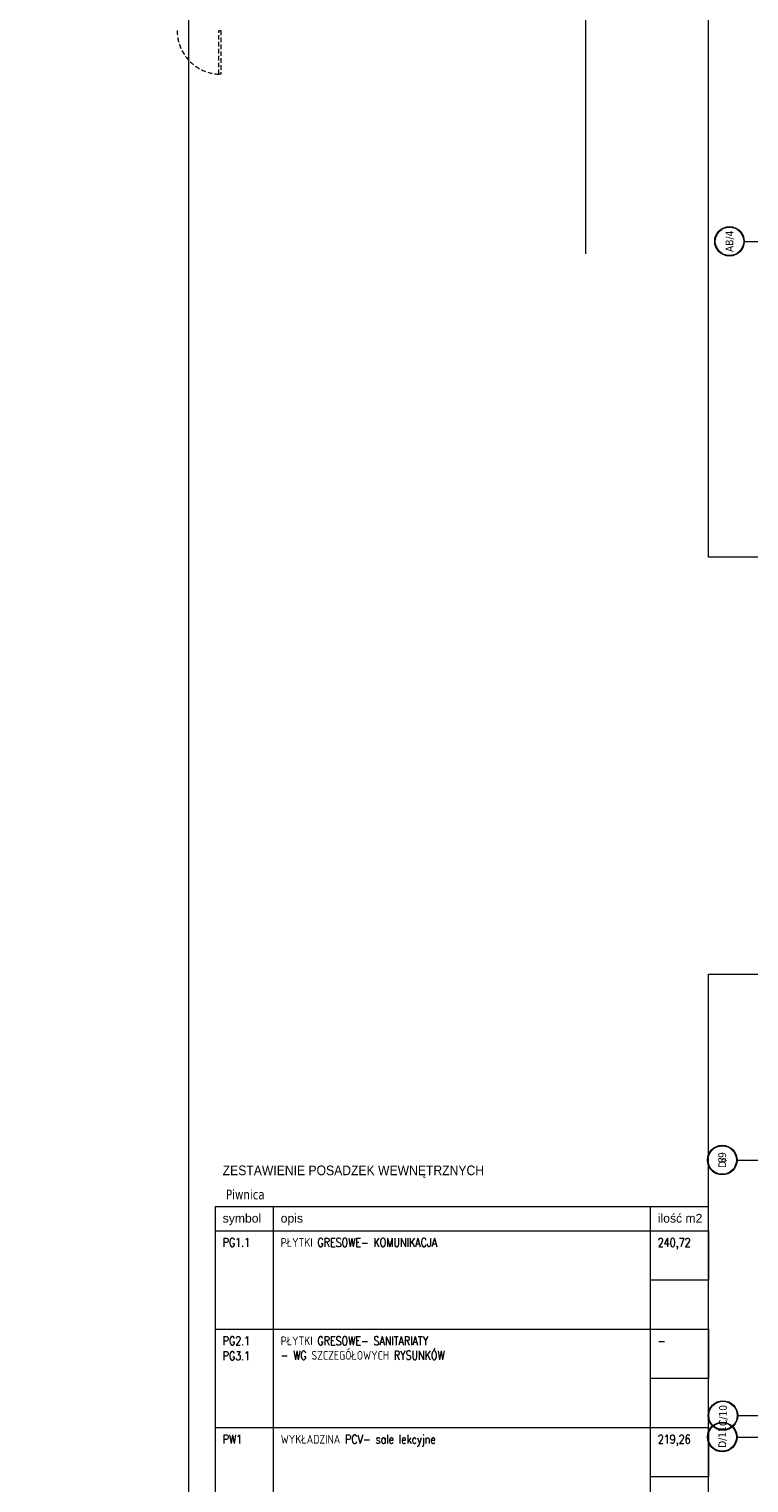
# Model space of a CAD drawing. Header units: millimetres. Extents: x -82287 to 177822, y -399756 to 0.
# Tile 111 of 228: x 47222 to 48711, y -198114 to -195108. Entities that reach past the tile are written whole.
import ezdxf
from ezdxf.enums import TextEntityAlignment as Align

# ---------------------------------------------------------------- set-up
doc = ezdxf.new("R2010")
doc.units = ezdxf.units.MM
doc.header["$MEASUREMENT"] = 0
for name, pattern in [('SUŁOSZOWA - PB 21 03$0$CARKOVANA', [7.5, 5, -2.5]), ('SUŁOSZOWA - PB 21 03$0$DASHDOT', [25.4, 12.7, -6.35, 0, -6.35]), ('SUŁOSZOWA - PB 21 03$0$HIDDEN2', [4.7625, 3.175, -1.5875])]:
    doc.linetypes.add(name, pattern=pattern)
doc.layers.get('DEFPOINTS').update_dxf_attribs({"lineweight": 50})
doc.layers.add('FL_XREF', color=252, linetype='Continuous')
for name, color, linetype, lineweight in [('SUŁOSZOWA - PB 21 03$0$!! 0_Opis_pom', 251, 'Continuous', 0), ('SUŁOSZOWA - PB 21 03$0$!! 0_Osie', 251, 'SUŁOSZOWA - PB 21 03$0$DASHDOT', 0), ('SUŁOSZOWA - PB 21 03$0$!! 1_ widok', 251, 'Continuous', 0), ('SUŁOSZOWA - PB 21 03$0$!! 1_OPIS POM NOWE', 251, 'Continuous', 0), ('SUŁOSZOWA - PB 21 03$0$!! 1_Wyburzenia', 251, 'SUŁOSZOWA - PB 21 03$0$CARKOVANA', 0), ('SUŁOSZOWA - PB 21 03$0$!! 2_LEGENDA', 251, 'Continuous', 0), ('SUŁOSZOWA - PB 21 03$0$0-osie-liniA', 251, 'SUŁOSZOWA - PB 21 03$0$DASHDOT', 0), ('SUŁOSZOWA - PB 21 03$0$0-osie-tx', 251, 'Continuous', 0), ('SUŁOSZOWA - PB 21 03$0$Dimension (ISO)', 251, 'Continuous', 0)]:
    doc.layers.add(name, color=color, linetype=linetype, lineweight=lineweight)
doc.layers.add('SUŁOSZOWA - PB 21 03$0$!! 0_ramki', color=251, linetype='Continuous', lineweight=0, plot=False)
doc.styles.add('SUŁOSZOWA - PB 21 03$0$ARIAL', font='tahoma.ttf')
doc.styles.add('SUŁOSZOWA - PB 21 03$0$Note Text (ISO)', font='tahoma.ttf')
doc.styles.add('SUŁOSZOWA - PB 21 03$0$Standard', font='arial.ttf', dxfattribs={"height": 25})
doc.styles.add('SUŁOSZOWA - PB 21 03$0$TAHOMA', font='tahoma.ttf')
doc.dimstyles.new('SUŁOSZOWA - PB 21 03$0$Default (ISO)', dxfattribs={"dimscale": 5, "dimtxt": 5, "dimasz": 5, "dimexe": 3.175, "dimexo": 0, "dimgap": 0.762, "dimtad": 1, "dimdec": 0, "dimrnd": 1e-08, "dimzin": 0, "dimtxsty": 'SUŁOSZOWA - PB 21 03$0$Note Text (ISO)', "dimcen": 0.09, "dimdle": 10, "dimclrd": 256, "dimclre": 256, "dimclrt": 256, "dimazin": 0, "dimtfac": 0.70104, "dimtmove": 0, "dimatfit": 3, "dimfxl": 1, "dimtolj": 1, "dimtzin": 0, "dimlwd": -1, "dimlwe": -1, "dimarcsym": 0})

# ---------------------------------------------------------------- blocks, each defined once
blk = doc.blocks.new('*U116')
h = blk.add_hatch(color=256)
edge = h.paths.add_edge_path()
edge.add_arc((0, 0), 30.6, 0, 360)
edge = h.paths.add_edge_path(flags=17)
edge.add_arc((0, 0), 29.4, 0, 360)
for radius in [30.6, 29.4]:
    blk.add_circle((0, 0), radius)
at = {"style": 'SUŁOSZOWA - PB 21 03$0$TAHOMA', "flags": 8}
blk.add_attdef('ANSICHTSNUMMER', text='', height=16, dxfattribs=at).set_placement((0, 0), align=Align.MIDDLE_CENTER)
blk = doc.blocks.new('SUŁOSZOWA - PB 21 03$0$BLOK OSI')
at = {"layer": 'SUŁOSZOWA - PB 21 03$0$0-osie-liniA', "ltscale": 5}
for points in [[(48639.3, -195663.1), (55424.3, -195663.1)], [(48624.3, -197562.1), (53810.6, -197562.1)], [(48625.5, -198090.1), (53810.6, -198090.1)], [(48624.3, -198134.6), (52188.5, -198134.6)]]:
    blk.add_lwpolyline(points, dxfattribs=at)
at = {"layer": 'SUŁOSZOWA - PB 21 03$0$0-osie-tx'}
ref = blk.add_blockref('*U116', (48608.7, -195663.1), dxfattribs=dict(at, rotation=270))
ref.add_attrib('ANSICHTSNUMMER', 'AB/4', dxfattribs={"layer": '0', "height": 16, "rotation": 90, "style": 'SUŁOSZOWA - PB 21 03$0$TAHOMA', "flags": 8}).set_placement((48608.7, -195663.1), align=Align.MIDDLE_CENTER)
ref = blk.add_blockref('*U116', (48593.7, -197562.1), dxfattribs=dict(at, rotation=270))
ref.add_attrib('ANSICHTSNUMMER', '8', dxfattribs={"layer": '0', "height": 16, "rotation": 90, "style": 'SUŁOSZOWA - PB 21 03$0$TAHOMA', "flags": 8}).set_placement((48593.7, -197562.1), align=Align.MIDDLE_CENTER)
ref = blk.add_blockref('*U116', (48593.7, -197562.1), dxfattribs=dict(at, rotation=270))
ref.add_attrib('ANSICHTSNUMMER', 'D/9', dxfattribs={"layer": '0', "height": 16, "rotation": 90, "style": 'SUŁOSZOWA - PB 21 03$0$TAHOMA', "flags": 8}).set_placement((48593.7, -197562.1), align=Align.MIDDLE_CENTER)
ref = blk.add_blockref('*U116', (48595.2, -198090.1), dxfattribs=dict(at, rotation=270))
ref.add_attrib('ANSICHTSNUMMER', 'C/10', dxfattribs={"layer": '0', "height": 16, "rotation": 90, "style": 'SUŁOSZOWA - PB 21 03$0$TAHOMA', "flags": 8}).set_placement((48595.2, -198090.1), align=Align.MIDDLE_CENTER)
ref = blk.add_blockref('*U116', (48593.7, -198134.6), dxfattribs=dict(at, rotation=270))
ref.add_attrib('ANSICHTSNUMMER', 'D/11', dxfattribs={"layer": '0', "height": 16, "rotation": 90, "style": 'SUŁOSZOWA - PB 21 03$0$TAHOMA', "flags": 8}).set_placement((48593.7, -198134.6), align=Align.MIDDLE_CENTER)
blk = doc.blocks.new('*D1518')
at = {"layer": 'DEFPOINTS', "color": 0, "transparency": 16777216}
for p in [(-690, 120), (510, 120), (510, 19)]:
    blk.add_point(p, dxfattribs=at)
at = {"layer": 'SUŁOSZOWA - PB 21 03$0$Dimension (ISO)', "transparency": 16777216}
for p, q in [((-690, 120), (-690, 3)), ((-665, 19), (485, 19)), ((510, 120), (510, 3))]:
    blk.add_line(p, q, dxfattribs=at)
for points in [[(-665, 23), (-665, 15), (-690, 19)], [(485, 23), (485, 15), (510, 19)]]:
    blk.add_solid(points, dxfattribs=at)
at = {"layer": 'SUŁOSZOWA - PB 21 03$0$Dimension (ISO)', "lineweight": 9, "transparency": 16777216, "insert": (-161, 49), "char_height": 25, "attachment_point": 1, "style": 'SUŁOSZOWA - PB 21 03$0$Note Text (ISO)'}
blk.add_mtext('\\A1;1200', dxfattribs=at)
blk = doc.blocks.new('SUŁOSZOWA - PB 21 03$0$A$C11ef928a')
at = {"layer": 'SUŁOSZOWA - PB 21 03$0$Dimension (ISO)', "lineweight": 9}
dim = blk.add_linear_dim(base=(510.2, 18.8), p1=(-689.8, 120.2), p2=(510.2, 120.2), angle=180, dimstyle='SUŁOSZOWA - PB 21 03$0$Default (ISO)', override={"dimdec": 0, "dimlfac": 1, "dimtp": 0, "dimtm": 0, "dimtdec": 2, "dimtofl": 0, "dimatfit": 1}, dxfattribs=at)
dim.commit()
dim.dimension.update_dxf_attribs({"geometry": '*D1518', "text_midpoint": (-125.7, 18.8), "dimtype": 128})
blk = doc.blocks.new('SUŁOSZOWA - PB 21 03')
at = {"layer": 'SUŁOSZOWA - PB 21 03$0$!! 0_ramki'}
for points in [[(48565.42916, -193282.57641), (52765.42916, -193282.57641), (52765.42916, -196252.57641), (48565.42916, -196252.57641)], [(45142.29781, -193459.491), (47489.33396, -193459.491), (47489.33396, -200343.15805), (45142.29781, -200343.15805)], [(48565.42916, -197114.84055), (52765.42916, -197114.84055), (52765.42916, -200084.84055), (48565.42916, -200084.84055)]]:
    blk.add_lwpolyline(points, close=True, dxfattribs=at)
at = {"layer": 'SUŁOSZOWA - PB 21 03$0$!! 1_ widok'}
blk.add_lwpolyline([(48311.53696, -195625.5883), (48311.53696, -194313.5883)], dxfattribs=at)
at = {"layer": 'SUŁOSZOWA - PB 21 03$0$!! 1_Wyburzenia', "linetype": 'SUŁOSZOWA - PB 21 03$0$HIDDEN2', "ltscale": 3}
blk.add_lwpolyline([(47552.21802, -195254.5883), (47552.21802, -195164.5883), (47556.21802, -195164.5883), (47556.21802, -195254.5883)], close=True, dxfattribs=at)
blk.add_arc((47556.21802, -195164.5883), 90, 180.00000004, 270.00000004, dxfattribs=at)
at = {"layer": 'SUŁOSZOWA - PB 21 03$0$!! 2_LEGENDA', "ltscale": 100}
for p, q in [((47545.42916, -197595.33912), (48565.42916, -197595.33912)), ((47545.42916, -197645.33912), (48565.42916, -197645.33912)), ((47545.42916, -197848.74344), (48565.42916, -197848.74344)), ((47545.42916, -198052.14776), (48565.42916, -198052.14776))]:
    blk.add_line(p, q, dxfattribs=at)
for points in [[(47545.42916, -199390.76504), (47545.42916, -197595.33912)], [(47665.42916, -199315.76504), (47665.42916, -197595.33912)], [(48445.42916, -199315.76504), (48445.42916, -197595.33912)], [(48565.42916, -199390.76504), (48565.42916, -197595.33912)], [(47545.42916, -197848.74344), (48565.42916, -197848.74344)]]:
    blk.add_lwpolyline(points, dxfattribs=at)
for points in [[(48445.42916, -197645.33912), (48565.42916, -197645.33912), (48565.42916, -197747.04128), (48445.42916, -197747.04128)], [(48445.42916, -197848.74344), (48565.42916, -197848.74344), (48565.42916, -197950.4456), (48445.42916, -197950.4456)], [(48445.42916, -198052.14776), (48565.42916, -198052.14776), (48565.42916, -198153.84992), (48445.42916, -198153.84992)]]:
    blk.add_lwpolyline(points, close=True, dxfattribs=at)
at = {"xscale": -0.1, "yscale": 0.1, "zscale": 0.1, "rotation": 90}
blk.add_blockref('SUŁOSZOWA - PB 21 03$0$A$C11ef928a', (82225.12684, -195364.3052), dxfattribs=at)
at = {"layer": 'SUŁOSZOWA - PB 21 03$0$!! 0_Osie'}
blk.add_blockref('SUŁOSZOWA - PB 21 03$0$BLOK OSI', (0, 63), dxfattribs=at)
at = {"layer": 'SUŁOSZOWA - PB 21 03$0$!! 0_Opis_pom', "ltscale": 0.7, "style": 'SUŁOSZOWA - PB 21 03$0$ARIAL'}
for tag, p in [('B0,19', (52679.2094, -194257.55204)), ('B2,14', (73874.0461, -194402.0887)), ('B1,21', (60405.50261, -194427.18207)), ('B2,12', (73342.49259, -194413.89249)), ('B0,15', (51514.15008, -194461.8073)), ('A1,1', (58808.06672, -194460.94161)), ('A1,16', (59129.54925, -194448.08429)), ('B1/17', (59524.53699, -194450.37428)), ('B1,19', (59914.81903, -194448.15658)), ('1,22', (60947.33929, -194456.1144)), ('1,23', (61575.22173, -194450.37428)), ('B2,11', (73069.01144, -194438.89383)), ('B2,16', (75195.07765, -194441.83446)), ('B2,19.1', (76701.67035, -194466.03695)), ('B3,7', (87459.81312, -194465.07097)), ('B3,3', (88235.73906, -194465.79732)), ('B0,18', (52071.43815, -194478.40179)), ('B1,18', (59715.51745, -194473.87108)), ('B1,20', (60198.53687, -194490.17374)), ('B2,10', (72728.63362, -194489.37283)), ('B2,15', (74566.38885, -194487.81114)), ('B2,17', (75506.7465, -194471.3759)), ('B3,6', (86826.65132, -194483.15512)), ('B3,8', (90006.66539, -194478.47972)), ('A0,6', (49094.40602, -194505.72387)), ('A0,4', (49692.81919, -194517.93289)), ('A0,3', (49906.53818, -194524.03766)), ('B0,22', (54187.56644, -194519.04308)), ('A1,6', (58565.96262, -194514.50753)), ('B1,1', (61908.24378, -194515.48656)), ('A2,5', (72452.45009, -194505.90583)), ('B2,13', (73649.91716, -194500.01242)), ('A0,5', (49399.71914, -194533.19455)), ('B0,20', (53125.45224, -194527.8835)), ('B0,21', (53847.26622, -194535.08002)), ('B1,3', (62229.35503, -194604.49851)), ('B2,18', (75922.43604, -194612.23635)), ('B2,19', (77152.69039, -194617.53776)), ('A3,4', (85509.27934, -194642.47136)), ('B0,13', (50367.63944, -194706.5583)), ('B0,16', (51457.40872, -194704.43091)), ('B0,17', (51897.58569, -194706.77195)), ('B0,24B', (54824.42896, -194684.26784)), ('B1,4', (63476.45184, -194691.11207)), ('A1,5', (58149.22649, -194724.80163)), ('A2,4', (71695.75649, -194707.44268)), ('A2.1', (72371.45884, -194731.56251)), ('B0,23', (54542.05776, -194742.93939)), ('A1,2', (58744.42262, -194746.622)), ('B1,2D', (60756.29674, -194750.92727)), ('B0,14', (50962.60809, -194789.06568)), ('A1,15', (59129.54925, -194780.73348)), ('B1,4', (63483.03852, -194791.04365)), ('A3.1', (86079.08704, -194786.62422)), ('A0,2', (49295.91259, -194810.95246)), ('B0,7', (52851.95551, -194845.56115)), ('B1,2B', (62374.83512, -194841.86715)), ('B2.7', (74548.27897, -194836.12781)), ('B3,2', (89035.72921, -194837.99287)), ('B1,2A', (61803.35407, -194869.27513)), ('B0,8', (51561.38742, -194890.27848)), ('A3.2', (86016.50296, -195004.88875)), ('A0,1', (49914.27925, -195025.82804)), ('A1,3', (58810.05243, -195008.83917)), ('A0,10', (49695.87246, -195042.9259)), ('B0,17', (51225.06492, -195049.74007)), ('A0,7', (49042.50308, -195082.6056)), ('B0,6', (52110.41055, -195069.39267)), ('B1,8', (61403.63433, -195071.25189)), ('A2.2', (72371.45884, -195070.78713)), ('B2.2', (74976.1855, -195068.47988)), ('B3,11', (88623.94853, -195099.23575)), ('B3,4', (87612.56208, -195132.78192)), ('B3,5', (86839.47632, -195174.05241)), ('B0,12', (50313.60595, -195207.52936)), ('B0,11', (50726.178, -195219.06638)), ('B0,24A', (54359.17011, -195245.97867)), ('B1,6', (63686.26823, -195231.3997)), ('B3,10', (89778.42161, -195220.68871)), ('A0,11', (49643.96951, -195271.84772)), ('B0,10', (51476.34179, -195259.44699)), ('A1,4', (58093.66276, -195250.96213)), ('B3,9', (90479.74099, -195260.18621)), ('A0,8', (49042.50308, -195293.21363)), ('B0,9', (51798.4912, -195291.17482)), ('B1,14', (59332.54805, -195280.73534)), ('B2,21', (75970.16114, -195290.81005)), ('B0,3', (52068.59538, -195319.60465)), ('B1,13', (60186.62513, -195314.46953)), ('B1,10', (60892.94126, -195319.45825)), ('B1,5', (63419.22943, -195317.21026)), ('A2.3', (71832.37045, -195318.78232)), ('B2,9', (73175.51251, -195317.21162)), ('B2,4', (74493.5947, -195318.7733)), ('B2,3', (74674.2815, -195319.28036)), ('A3,3', (85569.83931, -195318.78232)), ('B3,1', (88723.65615, -195329.98594)), ('B0,2', (52227.2348, -195357.98297)), ('B1,9', (61058.12383, -195344.48743)), ('B2,8', (73894.209, -195338.18956)), ('B2.1', (75304.74121, -195348.36327)), ('B2,20', (77211.021, -195343.82367)), ('B1,2C', (61827.40698, -195369.02625)), ('B1,7', (62134.52151, -195372.05069)), ('A0,9', (49001.50444, -195413.15723)), ('B0,1', (53061.17304, -195403.85659)), ('A0,12', (49689.76592, -195485.50737)), ('B0,4', (52224.78303, -195500.96352)), ('B1,11', (61050.00078, -195512.89565)), ('B2,5', (74686.48999, -195507.24036)), ('B1,12', (60864.00751, -195544.00738)), ('B0,5', (52066.14362, -195556.83806)), ('B2,6', (74499.29165, -195549.55175)), ('C2,2', (74812.78942, -195865.8959)), ('C1,3', (61091.58871, -195973.27844)), ('C0,2A', (52278.30875, -196050.48297)), ('C0,1', (52808.36775, -196132.34208)), ('C1,2', (61690.27405, -196439.72387)), ('C1,1', (62060.59754, -196465.28533)), ('C3,1', (88979.71614, -196545.67785)), ('C0,2B', (53028.88223, -196668.8019)), ('C1,4', (61008.68123, -196686.32122)), ('C2,1', (75334.65984, -196786.2197)), ('C2,3', (74834.65119, -196933.26657)), ('C1,5', (61062.7252, -196991.42453)), ('C1,10', (62127.38542, -196998.81344)), ('C1,9', (62147.33751, -197289.53424)), ('C0,3', (52181.98562, -197341.92176)), ('C1,6', (61131.41824, -197329.69535)), ('D1,1', (73931.12245, -197584.03121)), ('C0,4', (52345.96562, -197596.60561)), ('D0,18', (60296.49264, -197617.95269)), ('C2,4', (75243.70451, -197663.89)), ('D0,7', (59141.53804, -197722.84718)), ('D0,17', (60701.16801, -197741.44864)), ('C1,7', (61222.2575, -197737.18052)), ('D0,3', (59562.25866, -197751.14316)), ('D1,6', (72757.78643, -197751.22612)), ('D1,4', (73157.19908, -197744.29721)), ('D0,10', (58357.73602, -197820.93991)), ('D0,6', (58741.71849, -197802.61699)), ('D,09', (59195.67196, -197881.51243)), ('C0,5', (52269.72696, -197902.4362)), ('C0,6', (52872.93793, -197917.07354)), ('D0,2', (59943.06082, -197917.06725)), ('D0,16', (60721.3534, -197935.2949)), ('D1,3', (73475.28953, -197924.29875)), ('D0,8', (59058.9008, -197963.64925)), ('D0,5', (59448.52586, -197969.8061)), ('D1,5', (73291.61607, -197999.29956)), ('C2,5', (74555.08284, -197988.7886)), ('D0,4', (59655.02693, -198042.2589)), ('D0,15', (60692.12223, -198127.4643)), ('D0,1', (59931.33074, -198173.12806)), ('D1,2', (73578.07819, -198172.30068)), ('D0,11', (58161.27105, -198211.45823)), ('D0,12', (58250.99458, -198537.17631)), ('D0,13', (58250.99458, -198764.99605)), ('D1,7', (71854.87376, -198786.88467)), ('D0,14', (59130.08589, -198795.3373)), ('D1,8', (71715.35366, -199212.44512))]:
    blk.add_attdef(tag, text='', height=11.968, dxfattribs=at).set_placement(p, align=Align.MIDDLE_CENTER)
at = {"layer": 'SUŁOSZOWA - PB 21 03$0$!! 1_OPIS POM NOWE', "style": 'SUŁOSZOWA - PB 21 03$0$ARIAL'}
for tag, p in [('C1.7A', (61271.6179, -197538.30303)), ('C2.5B', (74970.66097, -197546.70728)), ('C2,5C', (74903.71123, -197659.13664)), ('C2.4', (75374.07862, -197726.11453)), ('D1,2B', (74322.25834, -197791.43247)), ('C1.7C', (61260.26049, -197811.38428)), ('C1.8B', (61588.27341, -197817.62151)), ('C1.8A', (61884.42005, -197818.94854)), ('C1.7B', (61322.12354, -197933.89849)), ('C2,5A', (74943.41937, -197993.49482)), ('E1.2', (62164.78326, -198139.98688)), ('E1.5E', (62692.10372, -198153.27854)), ('D1,2C', (73419.9359, -198156.57844)), ('E2.9', (75361.45041, -198161.88904)), ('E2.7', (76022.45692, -198162.26272)), ('E3.1', (88990.58975, -198158.87886)), ('E1.1', (61330.46191, -198191.9806)), ('E1.5D', (62993.60773, -198185.416)), ('D1,2A', (74280.17915, -198172.30068)), ('E1.5C', (63016.9343, -198246.3437)), ('E1.5B', (63264.15117, -198307.8661)), ('E3.2', (88781.41347, -198385.24275)), ('E1.6', (61022.6264, -198421.00827)), ('E2.2', (74782.75417, -198427.85813)), ('E1.5A', (63049.47589, -198456.39852)), ('E2.8', (75757.29014, -198437.09188)), ('E2.6', (76531.8031, -198444.40756)), ('E3.4', (89392.22607, -198450.03942)), ('E1.5F', (62736.15118, -198589.14592)), ('E1.5G', (62892.39981, -198586.12622)), ('E1,4', (61888.25021, -198652.6996)), ('E2.1', (75803.99631, -198697.05773)), ('E1.5L', (63297.7633, -198733.65678)), ('E1.3', (61058.5992, -198806.28147)), ('E1.5H', (62893.53005, -198830.01758)), ('E2,3', (74778.52304, -198843.9541)), ('E3.3', (89150.95684, -198867.32581)), ('E1.5K', (63266.15427, -198904.67789)), ('E1.5I', (62723.74907, -199005.87002)), ('E2.4', (75135.87669, -199083.20857)), ('E2.5', (76615.04061, -199164.91143)), ('E1.5J', (63204.25187, -199215.697))]:
    blk.add_attdef(tag, text='', height=11.968, dxfattribs=at).set_placement(p, align=Align.MIDDLE_CENTER)
at = {"layer": 'SUŁOSZOWA - PB 21 03$0$!! 2_LEGENDA', "ltscale": 100, "attachment_point": 1}
for s, insert, char_height, style in [('{\\fArial|b0|i0|c238|p34;\\W0.9;ZESTAWIENIE POSADZEK WEWNĘTRZNYCH}', (47560.42916, -197510.33912), 20, 'SUŁOSZOWA - PB 21 03$0$ARIAL'), ('{\\W0.9; Piwnica}', (47560.42916, -197560.33912), 20, 'SUŁOSZOWA - PB 21 03$0$ARIAL'), ('{\\fArial|b0|i0|c238|p0;symbol}', (47560.42916, -197610.33912), 18, 'SUŁOSZOWA - PB 21 03$0$ARIAL'), ('{\\fArial|b0|i0|c238|p0;opis}', (47680.42916, -197610.33912), 18, 'SUŁOSZOWA - PB 21 03$0$ARIAL'), ('{\\fArial|b0|i0|c238|p0;ilość m2}', (48460.42916, -197610.33912), 18, 'SUŁOSZOWA - PB 21 03$0$ARIAL'), ('{\\Fromans|c238;\\W0.8;PG1.1}', (47560.42916, -197660.33912), 18, 'SUŁOSZOWA - PB 21 03$0$Standard'), ('{\\Fromans|c238;\\W0.8;PŁYTKI GRESOWE- SANITARIATY\\P- WG SZCZEGÓŁOWYCH RYSUNKÓW}', (47680.42916, -197863.74344), 18, 'SUŁOSZOWA - PB 21 03$0$Standard'), ('{\\Fromans|c238;\\W0.8;- }', (48460.42916, -197863.74344), 18, 'SUŁOSZOWA - PB 21 03$0$Standard'), ('{\\Fromans|c238;\\W0.8;WYKŁADZINA PCV- sale lekcyjne }', (47680.42916, -198067.14776), 18, 'SUŁOSZOWA - PB 21 03$0$Standard'), ('{\\Fromans|c238;\\W0.8;PW1}', (47560.42916, -198067.14776), 18, 'SUŁOSZOWA - PB 21 03$0$Standard'), ('{\\Fromans|c238;\\W0.8;219,26}', (48460.42916, -198067.14776), 18, 'SUŁOSZOWA - PB 21 03$0$Standard')]:
    blk.add_mtext(s, dxfattribs=dict(at, insert=insert, char_height=char_height, style=style))
at = {"layer": 'SUŁOSZOWA - PB 21 03$0$!! 2_LEGENDA', "ltscale": 100, "char_height": 18, "attachment_point": 1, "style": 'SUŁOSZOWA - PB 21 03$0$Standard'}
for s, insert, width in [('{\\Fromans|c238;\\W0.8;PŁYTKI GRESOWE- KOMUNIKACJA}', (47680.42916, -197660.33912), 413.4857143), ('{\\Fromans|c238;\\W0.8;240,72}', (48460.42916, -197660.33912), 1.1873222), ('{\\Fromans|c238;\\W0.8;PG2.1}', (47560.42916, -197863.74344), 37.7142857), ('{\\Fromans|c238;\\W0.8;PG3.1}', (47560.42916, -197894.78361), 37.7142857)]:
    blk.add_mtext(s, dxfattribs=dict(at, insert=insert, width=width))

msp = doc.modelspace()

# ---------------------------------------------------------------- block references
at = {"layer": 'FL_XREF'}
msp.add_blockref('SUŁOSZOWA - PB 21 03', (62.3, 52.9), dxfattribs=at)

doc.saveas('drawing.dxf')
